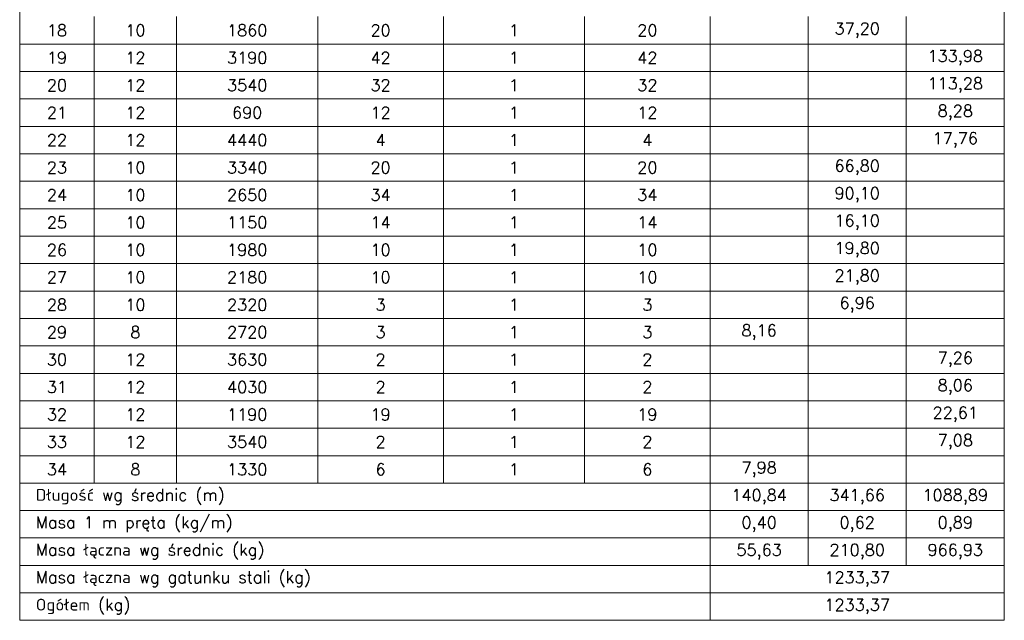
# Model space of a CAD drawing. Extents: x 72518 to 104580, y -134755 to -121361.
# Tile 44 of 47: x 97565 to 100075, y -126631 to -125099. Entities that reach past the tile are written whole.
import ezdxf

# ---------------------------------------------------------------- set-up
doc = ezdxf.new("R2010")
doc.units = 0
doc.header["$LTSCALE"] = 5
doc.header["$MEASUREMENT"] = 0
doc.layers.add('AutoCAD_Structural_Detailing_tabele zbrojenia', color=7, linetype='Continuous', lineweight=20)
doc.styles.add('styl2T', font='simplex.shx', dxfattribs={"height": 30})

msp = doc.modelspace()

# ---------------------------------------------------------------- linework, layer by layer
at = {"layer": 'AutoCAD_Structural_Detailing_tabele zbrojenia', "color": 242}
for p, q in [((97565.39, -126631.48), (97565.39, -123611.48)), ((100075.39, -123611.48), (100075.39, -126631.48)), ((97565.39, -125161.48), (97565.39, -125091.48)), ((97755.39, -125091.48), (97755.39, -125161.48)), ((97755.39, -125161.48), (97755.39, -125091.48)), ((97965.39, -125091.48), (97965.39, -125161.48)), ((97965.39, -125161.48), (97965.39, -125091.48)), ((98325.39, -125091.48), (98325.39, -125161.48)), ((98325.39, -125161.48), (98325.39, -125091.48)), ((98645.39, -125091.48), (98645.39, -125161.48)), ((98645.39, -125161.48), (98645.39, -125091.48)), ((99005.39, -125091.48), (99005.39, -125161.48)), ((99005.39, -125161.48), (99005.39, -125091.48)), ((99325.39, -125091.48), (99325.39, -125161.48)), ((99325.39, -125161.48), (99325.39, -125091.48)), ((99575.39, -125091.48), (99575.39, -125161.48)), ((99575.39, -125161.48), (99575.39, -125091.48)), ((99825.39, -125091.48), (99825.39, -125161.48)), ((99825.39, -125161.48), (99825.39, -125091.48)), ((100075.39, -125091.48), (100075.39, -125161.48)), ((97755.39, -125161.48), (97565.39, -125161.48)), ((97565.39, -125161.48), (97755.39, -125161.48)), ((97565.39, -125231.48), (97565.39, -125161.48)), ((97965.39, -125161.48), (97755.39, -125161.48)), ((97755.39, -125161.48), (97755.39, -125231.48)), ((97755.39, -125161.48), (97965.39, -125161.48)), ((97755.39, -125231.48), (97755.39, -125161.48)), ((98325.39, -125161.48), (97965.39, -125161.48)), ((97965.39, -125161.48), (97965.39, -125231.48)), ((97965.39, -125161.48), (98325.39, -125161.48)), ((97965.39, -125231.48), (97965.39, -125161.48)), ((98645.39, -125161.48), (98325.39, -125161.48)), ((98325.39, -125161.48), (98325.39, -125231.48)), ((98325.39, -125161.48), (98645.39, -125161.48)), ((98325.39, -125231.48), (98325.39, -125161.48)), ((99005.39, -125161.48), (98645.39, -125161.48)), ((98645.39, -125161.48), (98645.39, -125231.48)), ((98645.39, -125161.48), (99005.39, -125161.48)), ((98645.39, -125231.48), (98645.39, -125161.48)), ((99325.39, -125161.48), (99005.39, -125161.48)), ((99005.39, -125161.48), (99005.39, -125231.48)), ((99005.39, -125161.48), (99325.39, -125161.48)), ((99005.39, -125231.48), (99005.39, -125161.48)), ((99575.39, -125161.48), (99325.39, -125161.48)), ((99325.39, -125161.48), (99325.39, -125231.48)), ((99325.39, -125161.48), (99575.39, -125161.48)), ((99325.39, -125231.48), (99325.39, -125161.48)), ((99825.39, -125161.48), (99575.39, -125161.48)), ((99575.39, -125161.48), (99575.39, -125231.48)), ((99575.39, -125161.48), (99825.39, -125161.48)), ((99575.39, -125231.48), (99575.39, -125161.48)), ((100075.39, -125161.48), (99825.39, -125161.48)), ((99825.39, -125161.48), (99825.39, -125231.48)), ((99825.39, -125161.48), (100075.39, -125161.48)), ((99825.39, -125231.48), (99825.39, -125161.48)), ((100075.39, -125161.48), (100075.39, -125231.48)), ((97755.39, -125231.48), (97565.39, -125231.48)), ((97565.39, -125231.48), (97755.39, -125231.48)), ((97565.39, -125301.48), (97565.39, -125231.48)), ((97965.39, -125231.48), (97755.39, -125231.48)), ((97755.39, -125231.48), (97755.39, -125301.48)), ((97755.39, -125231.48), (97965.39, -125231.48)), ((97755.39, -125301.48), (97755.39, -125231.48)), ((98325.39, -125231.48), (97965.39, -125231.48)), ((97965.39, -125231.48), (97965.39, -125301.48)), ((97965.39, -125231.48), (98325.39, -125231.48)), ((97965.39, -125301.48), (97965.39, -125231.48)), ((98645.39, -125231.48), (98325.39, -125231.48)), ((98325.39, -125231.48), (98325.39, -125301.48)), ((98325.39, -125231.48), (98645.39, -125231.48)), ((98325.39, -125301.48), (98325.39, -125231.48)), ((99005.39, -125231.48), (98645.39, -125231.48)), ((98645.39, -125231.48), (98645.39, -125301.48)), ((98645.39, -125231.48), (99005.39, -125231.48)), ((98645.39, -125301.48), (98645.39, -125231.48)), ((99325.39, -125231.48), (99005.39, -125231.48)), ((99005.39, -125231.48), (99005.39, -125301.48)), ((99005.39, -125231.48), (99325.39, -125231.48)), ((99005.39, -125301.48), (99005.39, -125231.48)), ((99575.39, -125231.48), (99325.39, -125231.48)), ((99325.39, -125231.48), (99325.39, -125301.48)), ((99325.39, -125231.48), (99575.39, -125231.48)), ((99325.39, -125301.48), (99325.39, -125231.48)), ((99825.39, -125231.48), (99575.39, -125231.48)), ((99575.39, -125231.48), (99575.39, -125301.48)), ((99575.39, -125231.48), (99825.39, -125231.48)), ((99575.39, -125301.48), (99575.39, -125231.48)), ((100075.39, -125231.48), (99825.39, -125231.48)), ((99825.39, -125231.48), (99825.39, -125301.48)), ((99825.39, -125231.48), (100075.39, -125231.48)), ((99825.39, -125301.48), (99825.39, -125231.48)), ((100075.39, -125231.48), (100075.39, -125301.48)), ((97755.39, -125301.48), (97565.39, -125301.48)), ((97565.39, -125301.48), (97755.39, -125301.48)), ((97565.39, -125371.48), (97565.39, -125301.48)), ((97965.39, -125301.48), (97755.39, -125301.48)), ((97755.39, -125301.48), (97755.39, -125371.48)), ((97755.39, -125301.48), (97965.39, -125301.48)), ((97755.39, -125371.48), (97755.39, -125301.48)), ((98325.39, -125301.48), (97965.39, -125301.48)), ((97965.39, -125301.48), (97965.39, -125371.48)), ((97965.39, -125301.48), (98325.39, -125301.48)), ((97965.39, -125371.48), (97965.39, -125301.48)), ((98645.39, -125301.48), (98325.39, -125301.48)), ((98325.39, -125301.48), (98325.39, -125371.48)), ((98325.39, -125301.48), (98645.39, -125301.48)), ((98325.39, -125371.48), (98325.39, -125301.48)), ((99005.39, -125301.48), (98645.39, -125301.48)), ((98645.39, -125301.48), (98645.39, -125371.48)), ((98645.39, -125301.48), (99005.39, -125301.48)), ((98645.39, -125371.48), (98645.39, -125301.48)), ((99325.39, -125301.48), (99005.39, -125301.48)), ((99005.39, -125301.48), (99005.39, -125371.48)), ((99005.39, -125301.48), (99325.39, -125301.48)), ((99005.39, -125371.48), (99005.39, -125301.48)), ((99575.39, -125301.48), (99325.39, -125301.48)), ((99325.39, -125301.48), (99325.39, -125371.48)), ((99325.39, -125301.48), (99575.39, -125301.48)), ((99325.39, -125371.48), (99325.39, -125301.48)), ((99825.39, -125301.48), (99575.39, -125301.48)), ((99575.39, -125301.48), (99575.39, -125371.48)), ((99575.39, -125301.48), (99825.39, -125301.48)), ((99575.39, -125371.48), (99575.39, -125301.48)), ((100075.39, -125301.48), (99825.39, -125301.48)), ((99825.39, -125301.48), (99825.39, -125371.48)), ((99825.39, -125301.48), (100075.39, -125301.48)), ((99825.39, -125371.48), (99825.39, -125301.48)), ((100075.39, -125301.48), (100075.39, -125371.48)), ((97755.39, -125371.48), (97565.39, -125371.48)), ((97565.39, -125371.48), (97755.39, -125371.48)), ((97565.39, -125441.48), (97565.39, -125371.48)), ((97965.39, -125371.48), (97755.39, -125371.48)), ((97755.39, -125371.48), (97755.39, -125441.48)), ((97755.39, -125371.48), (97965.39, -125371.48)), ((97755.39, -125441.48), (97755.39, -125371.48)), ((98325.39, -125371.48), (97965.39, -125371.48)), ((97965.39, -125371.48), (97965.39, -125441.48)), ((97965.39, -125371.48), (98325.39, -125371.48)), ((97965.39, -125441.48), (97965.39, -125371.48)), ((98645.39, -125371.48), (98325.39, -125371.48)), ((98325.39, -125371.48), (98325.39, -125441.48)), ((98325.39, -125371.48), (98645.39, -125371.48)), ((98325.39, -125441.48), (98325.39, -125371.48)), ((99005.39, -125371.48), (98645.39, -125371.48)), ((98645.39, -125371.48), (98645.39, -125441.48)), ((98645.39, -125371.48), (99005.39, -125371.48)), ((98645.39, -125441.48), (98645.39, -125371.48)), ((99325.39, -125371.48), (99005.39, -125371.48)), ((99005.39, -125371.48), (99005.39, -125441.48)), ((99005.39, -125371.48), (99325.39, -125371.48)), ((99005.39, -125441.48), (99005.39, -125371.48)), ((99575.39, -125371.48), (99325.39, -125371.48)), ((99325.39, -125371.48), (99325.39, -125441.48)), ((99325.39, -125371.48), (99575.39, -125371.48)), ((99325.39, -125441.48), (99325.39, -125371.48)), ((99825.39, -125371.48), (99575.39, -125371.48)), ((99575.39, -125371.48), (99575.39, -125441.48)), ((99575.39, -125371.48), (99825.39, -125371.48)), ((99575.39, -125441.48), (99575.39, -125371.48)), ((100075.39, -125371.48), (99825.39, -125371.48)), ((99825.39, -125371.48), (99825.39, -125441.48)), ((99825.39, -125371.48), (100075.39, -125371.48)), ((99825.39, -125441.48), (99825.39, -125371.48)), ((100075.39, -125371.48), (100075.39, -125441.48)), ((97755.39, -125441.48), (97565.39, -125441.48)), ((97565.39, -125441.48), (97755.39, -125441.48)), ((97565.39, -125511.48), (97565.39, -125441.48)), ((97965.39, -125441.48), (97755.39, -125441.48)), ((97755.39, -125441.48), (97755.39, -125511.48)), ((97755.39, -125441.48), (97965.39, -125441.48)), ((97755.39, -125511.48), (97755.39, -125441.48)), ((98325.39, -125441.48), (97965.39, -125441.48)), ((97965.39, -125441.48), (97965.39, -125511.48)), ((97965.39, -125441.48), (98325.39, -125441.48)), ((97965.39, -125511.48), (97965.39, -125441.48)), ((98645.39, -125441.48), (98325.39, -125441.48)), ((98325.39, -125441.48), (98325.39, -125511.48)), ((98325.39, -125441.48), (98645.39, -125441.48)), ((98325.39, -125511.48), (98325.39, -125441.48)), ((99005.39, -125441.48), (98645.39, -125441.48)), ((98645.39, -125441.48), (98645.39, -125511.48)), ((98645.39, -125441.48), (99005.39, -125441.48)), ((98645.39, -125511.48), (98645.39, -125441.48)), ((99325.39, -125441.48), (99005.39, -125441.48)), ((99005.39, -125441.48), (99005.39, -125511.48)), ((99005.39, -125441.48), (99325.39, -125441.48)), ((99005.39, -125511.48), (99005.39, -125441.48)), ((99575.39, -125441.48), (99325.39, -125441.48)), ((99325.39, -125441.48), (99325.39, -125511.48)), ((99325.39, -125441.48), (99575.39, -125441.48)), ((99325.39, -125511.48), (99325.39, -125441.48)), ((99825.39, -125441.48), (99575.39, -125441.48)), ((99575.39, -125441.48), (99575.39, -125511.48)), ((99575.39, -125441.48), (99825.39, -125441.48)), ((99575.39, -125511.48), (99575.39, -125441.48)), ((100075.39, -125441.48), (99825.39, -125441.48)), ((99825.39, -125441.48), (99825.39, -125511.48)), ((99825.39, -125441.48), (100075.39, -125441.48)), ((99825.39, -125511.48), (99825.39, -125441.48)), ((100075.39, -125441.48), (100075.39, -125511.48)), ((97755.39, -125511.48), (97565.39, -125511.48)), ((97565.39, -125511.48), (97755.39, -125511.48)), ((97565.39, -125581.48), (97565.39, -125511.48)), ((97965.39, -125511.48), (97755.39, -125511.48)), ((97755.39, -125511.48), (97755.39, -125581.48)), ((97755.39, -125511.48), (97965.39, -125511.48)), ((97755.39, -125581.48), (97755.39, -125511.48)), ((98325.39, -125511.48), (97965.39, -125511.48)), ((97965.39, -125511.48), (97965.39, -125581.48)), ((97965.39, -125511.48), (98325.39, -125511.48)), ((97965.39, -125581.48), (97965.39, -125511.48)), ((98645.39, -125511.48), (98325.39, -125511.48)), ((98325.39, -125511.48), (98325.39, -125581.48)), ((98325.39, -125511.48), (98645.39, -125511.48)), ((98325.39, -125581.48), (98325.39, -125511.48)), ((99005.39, -125511.48), (98645.39, -125511.48)), ((98645.39, -125511.48), (98645.39, -125581.48)), ((98645.39, -125511.48), (99005.39, -125511.48)), ((98645.39, -125581.48), (98645.39, -125511.48)), ((99325.39, -125511.48), (99005.39, -125511.48)), ((99005.39, -125511.48), (99005.39, -125581.48)), ((99005.39, -125511.48), (99325.39, -125511.48)), ((99005.39, -125581.48), (99005.39, -125511.48)), ((99575.39, -125511.48), (99325.39, -125511.48)), ((99325.39, -125511.48), (99325.39, -125581.48)), ((99325.39, -125511.48), (99575.39, -125511.48)), ((99325.39, -125581.48), (99325.39, -125511.48)), ((99825.39, -125511.48), (99575.39, -125511.48)), ((99575.39, -125511.48), (99575.39, -125581.48)), ((99575.39, -125511.48), (99825.39, -125511.48)), ((99575.39, -125581.48), (99575.39, -125511.48)), ((100075.39, -125511.48), (99825.39, -125511.48)), ((99825.39, -125511.48), (99825.39, -125581.48)), ((99825.39, -125511.48), (100075.39, -125511.48)), ((99825.39, -125581.48), (99825.39, -125511.48)), ((100075.39, -125511.48), (100075.39, -125581.48)), ((97755.39, -125581.48), (97565.39, -125581.48)), ((97565.39, -125581.48), (97755.39, -125581.48)), ((97565.39, -125651.48), (97565.39, -125581.48)), ((97965.39, -125581.48), (97755.39, -125581.48)), ((97755.39, -125581.48), (97755.39, -125651.48)), ((97755.39, -125581.48), (97965.39, -125581.48)), ((97755.39, -125651.48), (97755.39, -125581.48)), ((98325.39, -125581.48), (97965.39, -125581.48)), ((97965.39, -125581.48), (97965.39, -125651.48)), ((97965.39, -125581.48), (98325.39, -125581.48)), ((97965.39, -125651.48), (97965.39, -125581.48)), ((98645.39, -125581.48), (98325.39, -125581.48)), ((98325.39, -125581.48), (98325.39, -125651.48)), ((98325.39, -125581.48), (98645.39, -125581.48)), ((98325.39, -125651.48), (98325.39, -125581.48)), ((99005.39, -125581.48), (98645.39, -125581.48)), ((98645.39, -125581.48), (98645.39, -125651.48)), ((98645.39, -125581.48), (99005.39, -125581.48)), ((98645.39, -125651.48), (98645.39, -125581.48)), ((99325.39, -125581.48), (99005.39, -125581.48)), ((99005.39, -125581.48), (99005.39, -125651.48)), ((99005.39, -125581.48), (99325.39, -125581.48)), ((99005.39, -125651.48), (99005.39, -125581.48)), ((99575.39, -125581.48), (99325.39, -125581.48)), ((99325.39, -125581.48), (99325.39, -125651.48)), ((99325.39, -125581.48), (99575.39, -125581.48)), ((99325.39, -125651.48), (99325.39, -125581.48)), ((99825.39, -125581.48), (99575.39, -125581.48)), ((99575.39, -125581.48), (99575.39, -125651.48)), ((99575.39, -125581.48), (99825.39, -125581.48)), ((99575.39, -125651.48), (99575.39, -125581.48)), ((100075.39, -125581.48), (99825.39, -125581.48)), ((99825.39, -125581.48), (99825.39, -125651.48)), ((99825.39, -125581.48), (100075.39, -125581.48)), ((99825.39, -125651.48), (99825.39, -125581.48)), ((100075.39, -125581.48), (100075.39, -125651.48)), ((97755.39, -125651.48), (97565.39, -125651.48)), ((97565.39, -125651.48), (97755.39, -125651.48)), ((97565.39, -125721.48), (97565.39, -125651.48)), ((97965.39, -125651.48), (97755.39, -125651.48)), ((97755.39, -125651.48), (97755.39, -125721.48)), ((97755.39, -125651.48), (97965.39, -125651.48)), ((97755.39, -125721.48), (97755.39, -125651.48)), ((98325.39, -125651.48), (97965.39, -125651.48)), ((97965.39, -125651.48), (97965.39, -125721.48)), ((97965.39, -125651.48), (98325.39, -125651.48)), ((97965.39, -125721.48), (97965.39, -125651.48)), ((98645.39, -125651.48), (98325.39, -125651.48)), ((98325.39, -125651.48), (98325.39, -125721.48)), ((98325.39, -125651.48), (98645.39, -125651.48)), ((98325.39, -125721.48), (98325.39, -125651.48)), ((99005.39, -125651.48), (98645.39, -125651.48)), ((98645.39, -125651.48), (98645.39, -125721.48)), ((98645.39, -125651.48), (99005.39, -125651.48)), ((98645.39, -125721.48), (98645.39, -125651.48)), ((99325.39, -125651.48), (99005.39, -125651.48)), ((99005.39, -125651.48), (99005.39, -125721.48)), ((99005.39, -125651.48), (99325.39, -125651.48)), ((99005.39, -125721.48), (99005.39, -125651.48)), ((99575.39, -125651.48), (99325.39, -125651.48)), ((99325.39, -125651.48), (99325.39, -125721.48)), ((99325.39, -125651.48), (99575.39, -125651.48)), ((99325.39, -125721.48), (99325.39, -125651.48)), ((99825.39, -125651.48), (99575.39, -125651.48)), ((99575.39, -125651.48), (99575.39, -125721.48)), ((99575.39, -125651.48), (99825.39, -125651.48)), ((99575.39, -125721.48), (99575.39, -125651.48)), ((100075.39, -125651.48), (99825.39, -125651.48)), ((99825.39, -125651.48), (99825.39, -125721.48)), ((99825.39, -125651.48), (100075.39, -125651.48)), ((99825.39, -125721.48), (99825.39, -125651.48)), ((100075.39, -125651.48), (100075.39, -125721.48)), ((97755.39, -125721.48), (97565.39, -125721.48)), ((97565.39, -125721.48), (97755.39, -125721.48)), ((97565.39, -125791.48), (97565.39, -125721.48)), ((97965.39, -125721.48), (97755.39, -125721.48)), ((97755.39, -125721.48), (97755.39, -125791.48)), ((97755.39, -125721.48), (97965.39, -125721.48)), ((97755.39, -125791.48), (97755.39, -125721.48)), ((98325.39, -125721.48), (97965.39, -125721.48)), ((97965.39, -125721.48), (97965.39, -125791.48)), ((97965.39, -125721.48), (98325.39, -125721.48)), ((97965.39, -125791.48), (97965.39, -125721.48)), ((98645.39, -125721.48), (98325.39, -125721.48)), ((98325.39, -125721.48), (98325.39, -125791.48)), ((98325.39, -125721.48), (98645.39, -125721.48)), ((98325.39, -125791.48), (98325.39, -125721.48)), ((99005.39, -125721.48), (98645.39, -125721.48)), ((98645.39, -125721.48), (98645.39, -125791.48)), ((98645.39, -125721.48), (99005.39, -125721.48)), ((98645.39, -125791.48), (98645.39, -125721.48)), ((99325.39, -125721.48), (99005.39, -125721.48)), ((99005.39, -125721.48), (99005.39, -125791.48)), ((99005.39, -125721.48), (99325.39, -125721.48)), ((99005.39, -125791.48), (99005.39, -125721.48)), ((99575.39, -125721.48), (99325.39, -125721.48)), ((99325.39, -125721.48), (99325.39, -125791.48)), ((99325.39, -125721.48), (99575.39, -125721.48)), ((99325.39, -125791.48), (99325.39, -125721.48)), ((99825.39, -125721.48), (99575.39, -125721.48)), ((99575.39, -125721.48), (99575.39, -125791.48)), ((99575.39, -125721.48), (99825.39, -125721.48)), ((99575.39, -125791.48), (99575.39, -125721.48)), ((100075.39, -125721.48), (99825.39, -125721.48)), ((99825.39, -125721.48), (99825.39, -125791.48)), ((99825.39, -125721.48), (100075.39, -125721.48)), ((99825.39, -125791.48), (99825.39, -125721.48)), ((100075.39, -125721.48), (100075.39, -125791.48)), ((97755.39, -125791.48), (97565.39, -125791.48)), ((97565.39, -125791.48), (97755.39, -125791.48)), ((97565.39, -125861.48), (97565.39, -125791.48)), ((97965.39, -125791.48), (97755.39, -125791.48)), ((97755.39, -125791.48), (97755.39, -125861.48)), ((97755.39, -125791.48), (97965.39, -125791.48)), ((97755.39, -125861.48), (97755.39, -125791.48)), ((98325.39, -125791.48), (97965.39, -125791.48)), ((97965.39, -125791.48), (97965.39, -125861.48)), ((97965.39, -125791.48), (98325.39, -125791.48)), ((97965.39, -125861.48), (97965.39, -125791.48)), ((98645.39, -125791.48), (98325.39, -125791.48)), ((98325.39, -125791.48), (98325.39, -125861.48)), ((98325.39, -125791.48), (98645.39, -125791.48)), ((98325.39, -125861.48), (98325.39, -125791.48)), ((99005.39, -125791.48), (98645.39, -125791.48)), ((98645.39, -125791.48), (98645.39, -125861.48)), ((98645.39, -125791.48), (99005.39, -125791.48)), ((98645.39, -125861.48), (98645.39, -125791.48)), ((99325.39, -125791.48), (99005.39, -125791.48)), ((99005.39, -125791.48), (99005.39, -125861.48)), ((99005.39, -125791.48), (99325.39, -125791.48)), ((99005.39, -125861.48), (99005.39, -125791.48)), ((99575.39, -125791.48), (99325.39, -125791.48)), ((99325.39, -125791.48), (99325.39, -125861.48)), ((99325.39, -125791.48), (99575.39, -125791.48)), ((99325.39, -125861.48), (99325.39, -125791.48)), ((99825.39, -125791.48), (99575.39, -125791.48)), ((99575.39, -125791.48), (99575.39, -125861.48)), ((99575.39, -125791.48), (99825.39, -125791.48)), ((99575.39, -125861.48), (99575.39, -125791.48)), ((100075.39, -125791.48), (99825.39, -125791.48)), ((99825.39, -125791.48), (99825.39, -125861.48)), ((99825.39, -125791.48), (100075.39, -125791.48)), ((99825.39, -125861.48), (99825.39, -125791.48)), ((100075.39, -125791.48), (100075.39, -125861.48)), ((97755.39, -125861.48), (97565.39, -125861.48)), ((97565.39, -125861.48), (97755.39, -125861.48)), ((97565.39, -125931.48), (97565.39, -125861.48)), ((97965.39, -125861.48), (97755.39, -125861.48)), ((97755.39, -125861.48), (97755.39, -125931.48)), ((97755.39, -125861.48), (97965.39, -125861.48)), ((97755.39, -125931.48), (97755.39, -125861.48)), ((98325.39, -125861.48), (97965.39, -125861.48)), ((97965.39, -125861.48), (97965.39, -125931.48)), ((97965.39, -125861.48), (98325.39, -125861.48)), ((97965.39, -125931.48), (97965.39, -125861.48)), ((98645.39, -125861.48), (98325.39, -125861.48)), ((98325.39, -125861.48), (98325.39, -125931.48)), ((98325.39, -125861.48), (98645.39, -125861.48)), ((98325.39, -125931.48), (98325.39, -125861.48)), ((99005.39, -125861.48), (98645.39, -125861.48)), ((98645.39, -125861.48), (98645.39, -125931.48)), ((98645.39, -125861.48), (99005.39, -125861.48)), ((98645.39, -125931.48), (98645.39, -125861.48)), ((99325.39, -125861.48), (99005.39, -125861.48)), ((99005.39, -125861.48), (99005.39, -125931.48)), ((99005.39, -125861.48), (99325.39, -125861.48)), ((99005.39, -125931.48), (99005.39, -125861.48)), ((99575.39, -125861.48), (99325.39, -125861.48)), ((99325.39, -125861.48), (99325.39, -125931.48)), ((99325.39, -125861.48), (99575.39, -125861.48)), ((99325.39, -125931.48), (99325.39, -125861.48)), ((99825.39, -125861.48), (99575.39, -125861.48)), ((99575.39, -125861.48), (99575.39, -125931.48)), ((99575.39, -125861.48), (99825.39, -125861.48)), ((99575.39, -125931.48), (99575.39, -125861.48)), ((100075.39, -125861.48), (99825.39, -125861.48)), ((99825.39, -125861.48), (99825.39, -125931.48)), ((99825.39, -125861.48), (100075.39, -125861.48)), ((99825.39, -125931.48), (99825.39, -125861.48)), ((100075.39, -125861.48), (100075.39, -125931.48)), ((97755.39, -125931.48), (97565.39, -125931.48)), ((97565.39, -125931.48), (97755.39, -125931.48)), ((97565.39, -126001.48), (97565.39, -125931.48)), ((97965.39, -125931.48), (97755.39, -125931.48)), ((97755.39, -125931.48), (97755.39, -126001.48)), ((97755.39, -125931.48), (97965.39, -125931.48)), ((97755.39, -126001.48), (97755.39, -125931.48)), ((98325.39, -125931.48), (97965.39, -125931.48)), ((97965.39, -125931.48), (97965.39, -126001.48)), ((97965.39, -125931.48), (98325.39, -125931.48)), ((97965.39, -126001.48), (97965.39, -125931.48)), ((98645.39, -125931.48), (98325.39, -125931.48)), ((98325.39, -125931.48), (98325.39, -126001.48)), ((98325.39, -125931.48), (98645.39, -125931.48)), ((98325.39, -126001.48), (98325.39, -125931.48)), ((99005.39, -125931.48), (98645.39, -125931.48)), ((98645.39, -125931.48), (98645.39, -126001.48)), ((98645.39, -125931.48), (99005.39, -125931.48)), ((98645.39, -126001.48), (98645.39, -125931.48)), ((99325.39, -125931.48), (99005.39, -125931.48)), ((99005.39, -125931.48), (99005.39, -126001.48)), ((99005.39, -125931.48), (99325.39, -125931.48)), ((99005.39, -126001.48), (99005.39, -125931.48)), ((99575.39, -125931.48), (99325.39, -125931.48)), ((99325.39, -125931.48), (99325.39, -126001.48)), ((99325.39, -125931.48), (99575.39, -125931.48)), ((99325.39, -126001.48), (99325.39, -125931.48)), ((99825.39, -125931.48), (99575.39, -125931.48)), ((99575.39, -125931.48), (99575.39, -126001.48)), ((99575.39, -125931.48), (99825.39, -125931.48)), ((99575.39, -126001.48), (99575.39, -125931.48)), ((100075.39, -125931.48), (99825.39, -125931.48)), ((99825.39, -125931.48), (99825.39, -126001.48)), ((99825.39, -125931.48), (100075.39, -125931.48)), ((99825.39, -126001.48), (99825.39, -125931.48)), ((100075.39, -125931.48), (100075.39, -126001.48)), ((97755.39, -126001.48), (97565.39, -126001.48)), ((97565.39, -126001.48), (97755.39, -126001.48)), ((97565.39, -126071.48), (97565.39, -126001.48)), ((97965.39, -126001.48), (97755.39, -126001.48)), ((97755.39, -126001.48), (97755.39, -126071.48)), ((97755.39, -126001.48), (97965.39, -126001.48)), ((97755.39, -126071.48), (97755.39, -126001.48)), ((98325.39, -126001.48), (97965.39, -126001.48)), ((97965.39, -126001.48), (97965.39, -126071.48)), ((97965.39, -126001.48), (98325.39, -126001.48)), ((97965.39, -126071.48), (97965.39, -126001.48)), ((98645.39, -126001.48), (98325.39, -126001.48)), ((98325.39, -126001.48), (98325.39, -126071.48)), ((98325.39, -126001.48), (98645.39, -126001.48)), ((98325.39, -126071.48), (98325.39, -126001.48)), ((99005.39, -126001.48), (98645.39, -126001.48)), ((98645.39, -126001.48), (98645.39, -126071.48)), ((98645.39, -126001.48), (99005.39, -126001.48)), ((98645.39, -126071.48), (98645.39, -126001.48)), ((99325.39, -126001.48), (99005.39, -126001.48)), ((99005.39, -126001.48), (99005.39, -126071.48)), ((99005.39, -126001.48), (99325.39, -126001.48)), ((99005.39, -126071.48), (99005.39, -126001.48)), ((99575.39, -126001.48), (99325.39, -126001.48)), ((99325.39, -126001.48), (99325.39, -126071.48)), ((99325.39, -126001.48), (99575.39, -126001.48)), ((99325.39, -126071.48), (99325.39, -126001.48)), ((99825.39, -126001.48), (99575.39, -126001.48)), ((99575.39, -126001.48), (99575.39, -126071.48)), ((99575.39, -126001.48), (99825.39, -126001.48)), ((99575.39, -126071.48), (99575.39, -126001.48)), ((100075.39, -126001.48), (99825.39, -126001.48)), ((99825.39, -126001.48), (99825.39, -126071.48)), ((99825.39, -126001.48), (100075.39, -126001.48)), ((99825.39, -126071.48), (99825.39, -126001.48)), ((100075.39, -126001.48), (100075.39, -126071.48)), ((97755.39, -126071.48), (97565.39, -126071.48)), ((97565.39, -126071.48), (97755.39, -126071.48)), ((97565.39, -126141.48), (97565.39, -126071.48)), ((97965.39, -126071.48), (97755.39, -126071.48)), ((97755.39, -126071.48), (97755.39, -126141.48)), ((97755.39, -126071.48), (97965.39, -126071.48)), ((97755.39, -126141.48), (97755.39, -126071.48)), ((98325.39, -126071.48), (97965.39, -126071.48)), ((97965.39, -126071.48), (97965.39, -126141.48)), ((97965.39, -126071.48), (98325.39, -126071.48)), ((97965.39, -126141.48), (97965.39, -126071.48)), ((98645.39, -126071.48), (98325.39, -126071.48)), ((98325.39, -126071.48), (98325.39, -126141.48)), ((98325.39, -126071.48), (98645.39, -126071.48)), ((98325.39, -126141.48), (98325.39, -126071.48)), ((99005.39, -126071.48), (98645.39, -126071.48)), ((98645.39, -126071.48), (98645.39, -126141.48)), ((98645.39, -126071.48), (99005.39, -126071.48)), ((98645.39, -126141.48), (98645.39, -126071.48)), ((99325.39, -126071.48), (99005.39, -126071.48)), ((99005.39, -126071.48), (99005.39, -126141.48)), ((99005.39, -126071.48), (99325.39, -126071.48)), ((99005.39, -126141.48), (99005.39, -126071.48)), ((99575.39, -126071.48), (99325.39, -126071.48)), ((99325.39, -126071.48), (99325.39, -126141.48)), ((99325.39, -126071.48), (99575.39, -126071.48)), ((99325.39, -126141.48), (99325.39, -126071.48)), ((99825.39, -126071.48), (99575.39, -126071.48)), ((99575.39, -126071.48), (99575.39, -126141.48)), ((99575.39, -126071.48), (99825.39, -126071.48)), ((99575.39, -126141.48), (99575.39, -126071.48)), ((100075.39, -126071.48), (99825.39, -126071.48)), ((99825.39, -126071.48), (99825.39, -126141.48)), ((99825.39, -126071.48), (100075.39, -126071.48)), ((99825.39, -126141.48), (99825.39, -126071.48)), ((100075.39, -126071.48), (100075.39, -126141.48)), ((97755.39, -126141.48), (97565.39, -126141.48)), ((97565.39, -126141.48), (97755.39, -126141.48)), ((97565.39, -126211.48), (97565.39, -126141.48)), ((97965.39, -126141.48), (97755.39, -126141.48)), ((97755.39, -126141.48), (97755.39, -126211.48)), ((97755.39, -126141.48), (97965.39, -126141.48)), ((97755.39, -126211.48), (97755.39, -126141.48)), ((98325.39, -126141.48), (97965.39, -126141.48)), ((97965.39, -126141.48), (97965.39, -126211.48)), ((97965.39, -126141.48), (98325.39, -126141.48)), ((97965.39, -126211.48), (97965.39, -126141.48)), ((98645.39, -126141.48), (98325.39, -126141.48)), ((98325.39, -126141.48), (98325.39, -126211.48)), ((98325.39, -126141.48), (98645.39, -126141.48)), ((98325.39, -126211.48), (98325.39, -126141.48)), ((99005.39, -126141.48), (98645.39, -126141.48)), ((98645.39, -126141.48), (98645.39, -126211.48)), ((98645.39, -126141.48), (99005.39, -126141.48)), ((98645.39, -126211.48), (98645.39, -126141.48)), ((99325.39, -126141.48), (99005.39, -126141.48)), ((99005.39, -126141.48), (99005.39, -126211.48)), ((99005.39, -126141.48), (99325.39, -126141.48)), ((99005.39, -126211.48), (99005.39, -126141.48)), ((99575.39, -126141.48), (99325.39, -126141.48)), ((99325.39, -126141.48), (99325.39, -126211.48)), ((99325.39, -126141.48), (99575.39, -126141.48)), ((99325.39, -126211.48), (99325.39, -126141.48)), ((99825.39, -126141.48), (99575.39, -126141.48)), ((99575.39, -126141.48), (99575.39, -126211.48)), ((99575.39, -126141.48), (99825.39, -126141.48)), ((99575.39, -126211.48), (99575.39, -126141.48)), ((100075.39, -126141.48), (99825.39, -126141.48)), ((99825.39, -126141.48), (99825.39, -126211.48)), ((99825.39, -126141.48), (100075.39, -126141.48)), ((99825.39, -126211.48), (99825.39, -126141.48)), ((100075.39, -126141.48), (100075.39, -126211.48)), ((97755.39, -126211.48), (97565.39, -126211.48)), ((97565.39, -126211.48), (97755.39, -126211.48)), ((97565.39, -126281.48), (97565.39, -126211.48)), ((97965.39, -126211.48), (97755.39, -126211.48)), ((97755.39, -126211.48), (97755.39, -126281.48)), ((97755.39, -126211.48), (97965.39, -126211.48)), ((97755.39, -126281.48), (97755.39, -126211.48)), ((98325.39, -126211.48), (97965.39, -126211.48)), ((97965.39, -126211.48), (97965.39, -126281.48)), ((97965.39, -126211.48), (98325.39, -126211.48)), ((97965.39, -126281.48), (97965.39, -126211.48)), ((98645.39, -126211.48), (98325.39, -126211.48)), ((98325.39, -126211.48), (98325.39, -126281.48)), ((98325.39, -126211.48), (98645.39, -126211.48)), ((98325.39, -126281.48), (98325.39, -126211.48)), ((99005.39, -126211.48), (98645.39, -126211.48)), ((98645.39, -126211.48), (98645.39, -126281.48)), ((98645.39, -126211.48), (99005.39, -126211.48)), ((98645.39, -126281.48), (98645.39, -126211.48)), ((99325.39, -126211.48), (99005.39, -126211.48)), ((99005.39, -126211.48), (99005.39, -126281.48)), ((99005.39, -126211.48), (99325.39, -126211.48)), ((99005.39, -126281.48), (99005.39, -126211.48)), ((99575.39, -126211.48), (99325.39, -126211.48)), ((99325.39, -126211.48), (99325.39, -126281.48)), ((99325.39, -126211.48), (99575.39, -126211.48)), ((99325.39, -126281.48), (99325.39, -126211.48)), ((99825.39, -126211.48), (99575.39, -126211.48)), ((99575.39, -126211.48), (99575.39, -126281.48)), ((99575.39, -126211.48), (99825.39, -126211.48)), ((99575.39, -126281.48), (99575.39, -126211.48)), ((100075.39, -126211.48), (99825.39, -126211.48)), ((99825.39, -126211.48), (99825.39, -126281.48)), ((99825.39, -126211.48), (100075.39, -126211.48)), ((99825.39, -126281.48), (99825.39, -126211.48)), ((100075.39, -126211.48), (100075.39, -126281.48)), ((97565.39, -126281.48), (99325.39, -126281.48)), ((97565.39, -126351.48), (97565.39, -126281.48)), ((97755.39, -126281.48), (97565.39, -126281.48)), ((97965.39, -126281.48), (97755.39, -126281.48)), ((98325.39, -126281.48), (97965.39, -126281.48)), ((98645.39, -126281.48), (98325.39, -126281.48)), ((99005.39, -126281.48), (98645.39, -126281.48)), ((99325.39, -126281.48), (99005.39, -126281.48)), ((99325.39, -126281.48), (99325.39, -126351.48)), ((99575.39, -126281.48), (99325.39, -126281.48)), ((99325.39, -126281.48), (99575.39, -126281.48)), ((99325.39, -126351.48), (99325.39, -126281.48)), ((99825.39, -126281.48), (99575.39, -126281.48)), ((99575.39, -126281.48), (99575.39, -126351.48)), ((99575.39, -126281.48), (99825.39, -126281.48)), ((99575.39, -126351.48), (99575.39, -126281.48)), ((100075.39, -126281.48), (99825.39, -126281.48)), ((99825.39, -126281.48), (99825.39, -126351.48)), ((99825.39, -126281.48), (100075.39, -126281.48)), ((99825.39, -126351.48), (99825.39, -126281.48)), ((100075.39, -126281.48), (100075.39, -126351.48)), ((97565.39, -126351.48), (99325.39, -126351.48)), ((97565.39, -126421.48), (97565.39, -126351.48)), ((99325.39, -126351.48), (97565.39, -126351.48)), ((99325.39, -126351.48), (99325.39, -126421.48)), ((99575.39, -126351.48), (99325.39, -126351.48)), ((99325.39, -126351.48), (99575.39, -126351.48)), ((99325.39, -126421.48), (99325.39, -126351.48)), ((99825.39, -126351.48), (99575.39, -126351.48)), ((99575.39, -126351.48), (99575.39, -126421.48)), ((99575.39, -126351.48), (99825.39, -126351.48)), ((99575.39, -126421.48), (99575.39, -126351.48)), ((100075.39, -126351.48), (99825.39, -126351.48)), ((99825.39, -126351.48), (99825.39, -126421.48)), ((99825.39, -126351.48), (100075.39, -126351.48)), ((99825.39, -126421.48), (99825.39, -126351.48)), ((100075.39, -126351.48), (100075.39, -126421.48)), ((97565.39, -126421.48), (99325.39, -126421.48)), ((97565.39, -126491.48), (97565.39, -126421.48)), ((99325.39, -126421.48), (97565.39, -126421.48)), ((99325.39, -126421.48), (99325.39, -126491.48)), ((99575.39, -126421.48), (99325.39, -126421.48)), ((99325.39, -126421.48), (99575.39, -126421.48)), ((99325.39, -126491.48), (99325.39, -126421.48)), ((99825.39, -126421.48), (99575.39, -126421.48)), ((99575.39, -126421.48), (99575.39, -126491.48)), ((99575.39, -126421.48), (99825.39, -126421.48)), ((99575.39, -126491.48), (99575.39, -126421.48)), ((100075.39, -126421.48), (99825.39, -126421.48)), ((99825.39, -126421.48), (99825.39, -126491.48)), ((99825.39, -126421.48), (100075.39, -126421.48)), ((99825.39, -126491.48), (99825.39, -126421.48)), ((100075.39, -126421.48), (100075.39, -126491.48)), ((97565.39, -126491.48), (99325.39, -126491.48)), ((97565.39, -126561.48), (97565.39, -126491.48)), ((99325.39, -126491.48), (97565.39, -126491.48)), ((99325.39, -126491.48), (99325.39, -126561.48)), ((99325.39, -126491.48), (100075.39, -126491.48)), ((99325.39, -126561.48), (99325.39, -126491.48)), ((99575.39, -126491.48), (99325.39, -126491.48)), ((99825.39, -126491.48), (99575.39, -126491.48)), ((100075.39, -126491.48), (99825.39, -126491.48)), ((100075.39, -126491.48), (100075.39, -126561.48)), ((97565.39, -126561.48), (99325.39, -126561.48)), ((97565.39, -126631.48), (97565.39, -126561.48)), ((99325.39, -126561.48), (97565.39, -126561.48)), ((99325.39, -126561.48), (99325.39, -126631.48)), ((100075.39, -126561.48), (99325.39, -126561.48)), ((99325.39, -126561.48), (100075.39, -126561.48)), ((99325.39, -126631.48), (99325.39, -126561.48)), ((100075.39, -126561.48), (100075.39, -126631.48)), ((100075.39, -126631.48), (97565.39, -126631.48)), ((99325.39, -126631.48), (97565.39, -126631.48)), ((100075.39, -126631.48), (99325.39, -126631.48))]:
    msp.add_line(p, q, dxfattribs=at)

# ---------------------------------------------------------------- texts
at = {"layer": 'AutoCAD_Structural_Detailing_tabele zbrojenia', "color": 2, "char_height": 30, "attachment_point": 5, "style": 'styl2T'}
for s, insert, width in [('18', (97660.39, -125126.48), 190), ('10', (97860.39, -125126.48), 210), ('1860', (98145.39, -125126.48), 360), ('20', (98485.39, -125126.48), 320), ('1', (98825.39, -125126.48), 360), ('20', (99165.39, -125126.48), 320), ('37,20', (99700.39, -125126.48), 250), ('19', (97660.39, -125196.48), 190), ('12', (97860.39, -125196.48), 210), ('3190', (98145.39, -125196.48), 360), ('42', (98485.39, -125196.48), 320), ('1', (98825.39, -125196.48), 360), ('42', (99165.39, -125196.48), 320), ('133,98', (99950.39, -125196.48), 250), ('20', (97660.39, -125266.48), 190), ('12', (97860.39, -125266.48), 210), ('3540', (98145.39, -125266.48), 360), ('32', (98485.39, -125266.48), 320), ('1', (98825.39, -125266.48), 360), ('32', (99165.39, -125266.48), 320), ('113,28', (99950.39, -125266.48), 250), ('21', (97660.39, -125336.48), 190), ('12', (97860.39, -125336.48), 210), ('690', (98145.39, -125336.48), 360), ('12', (98485.39, -125336.48), 320), ('1', (98825.39, -125336.48), 360), ('12', (99165.39, -125336.48), 320), ('8,28', (99950.39, -125336.48), 250), ('22', (97660.39, -125406.48), 190), ('12', (97860.39, -125406.48), 210), ('4440', (98145.39, -125406.48), 360), ('4', (98485.39, -125406.48), 320), ('1', (98825.39, -125406.48), 360), ('4', (99165.39, -125406.48), 320), ('17,76', (99950.39, -125406.48), 250), ('23', (97660.39, -125476.48), 190), ('10', (97860.39, -125476.48), 210), ('3340', (98145.39, -125476.48), 360), ('20', (98485.39, -125476.48), 320), ('1', (98825.39, -125476.48), 360), ('20', (99165.39, -125476.48), 320), ('66,80', (99700.39, -125476.48), 250), ('24', (97660.39, -125546.48), 190), ('10', (97860.39, -125546.48), 210), ('2650', (98145.39, -125546.48), 360), ('34', (98485.39, -125546.48), 320), ('1', (98825.39, -125546.48), 360), ('34', (99165.39, -125546.48), 320), ('90,10', (99700.39, -125546.48), 250), ('25', (97660.39, -125616.48), 190), ('10', (97860.39, -125616.48), 210), ('1150', (98145.39, -125616.48), 360), ('14', (98485.39, -125616.48), 320), ('1', (98825.39, -125616.48), 360), ('14', (99165.39, -125616.48), 320), ('16,10', (99700.39, -125616.48), 250), ('26', (97660.39, -125686.48), 190), ('10', (97860.39, -125686.48), 210), ('1980', (98145.39, -125686.48), 360), ('10', (98485.39, -125686.48), 320), ('1', (98825.39, -125686.48), 360), ('10', (99165.39, -125686.48), 320), ('19,80', (99700.39, -125686.48), 250), ('27', (97660.39, -125756.48), 190), ('10', (97860.39, -125756.48), 210), ('2180', (98145.39, -125756.48), 360), ('10', (98485.39, -125756.48), 320), ('1', (98825.39, -125756.48), 360), ('10', (99165.39, -125756.48), 320), ('21,80', (99700.39, -125756.48), 250), ('28', (97660.39, -125826.48), 190), ('10', (97860.39, -125826.48), 210), ('2320', (98145.39, -125826.48), 360), ('3', (98485.39, -125826.48), 320), ('1', (98825.39, -125826.48), 360), ('3', (99165.39, -125826.48), 320), ('6,96', (99700.39, -125826.48), 250), ('29', (97660.39, -125896.48), 190), ('8', (97860.39, -125896.48), 210), ('2720', (98145.39, -125896.48), 360), ('3', (98485.39, -125896.48), 320), ('1', (98825.39, -125896.48), 360), ('3', (99165.39, -125896.48), 320), ('8,16', (99450.39, -125896.48), 250), ('30', (97660.39, -125966.48), 190), ('12', (97860.39, -125966.48), 210), ('3630', (98145.39, -125966.48), 360), ('2', (98485.39, -125966.48), 320), ('1', (98825.39, -125966.48), 360), ('2', (99165.39, -125966.48), 320), ('7,26', (99950.39, -125966.48), 250), ('31', (97660.39, -126036.48), 190), ('12', (97860.39, -126036.48), 210), ('4030', (98145.39, -126036.48), 360), ('2', (98485.39, -126036.48), 320), ('1', (98825.39, -126036.48), 360), ('2', (99165.39, -126036.48), 320), ('8,06', (99950.39, -126036.48), 250), ('32', (97660.39, -126106.48), 190), ('12', (97860.39, -126106.48), 210), ('1190', (98145.39, -126106.48), 360), ('19', (98485.39, -126106.48), 320), ('1', (98825.39, -126106.48), 360), ('19', (99165.39, -126106.48), 320), ('22,61', (99950.39, -126106.48), 250), ('33', (97660.39, -126176.48), 190), ('12', (97860.39, -126176.48), 210), ('3540', (98145.39, -126176.48), 360), ('2', (98485.39, -126176.48), 320), ('1', (98825.39, -126176.48), 360), ('2', (99165.39, -126176.48), 320), ('7,08', (99950.39, -126176.48), 250), ('34', (97660.39, -126246.48), 190), ('8', (97860.39, -126246.48), 210), ('1330', (98145.39, -126246.48), 360), ('6', (98485.39, -126246.48), 320), ('1', (98825.39, -126246.48), 360), ('6', (99165.39, -126246.48), 320), ('7,98', (99450.39, -126246.48), 250), ('140,84', (99450.39, -126316.48), 250), ('341,66', (99700.39, -126316.48), 250), ('1088,89', (99950.39, -126316.48), 250), ('0,40', (99450.39, -126386.48), 250), ('0,62', (99700.39, -126386.48), 250), ('0,89', (99950.39, -126386.48), 250), ('55,63', (99450.39, -126456.48), 250), ('210,80', (99700.39, -126456.48), 250), ('966,93', (99950.39, -126456.48), 250), ('1233,37', (99700.39, -126526.48), 750), ('1233,37', (99700.39, -126596.48), 750)]:
    msp.add_mtext(s, dxfattribs=dict(at, insert=insert, width=width))
at = {"layer": 'AutoCAD_Structural_Detailing_tabele zbrojenia', "color": 3, "char_height": 30, "width": 1760, "attachment_point": 4, "style": 'styl2T'}
for s, insert in [('  Długość wg średnic (m)', (97565.39, -126316.48)), ('  Masa 1 m pręta (kg/m)', (97565.39, -126386.48)), ('  Masa łączna wg średnic (kg)', (97565.39, -126456.48)), ('  Masa łączna wg gatunku stali (kg)', (97565.39, -126526.48)), ('  Ogółem (kg)', (97565.39, -126596.48))]:
    msp.add_mtext(s, dxfattribs=dict(at, insert=insert))

doc.saveas('drawing.dxf')
